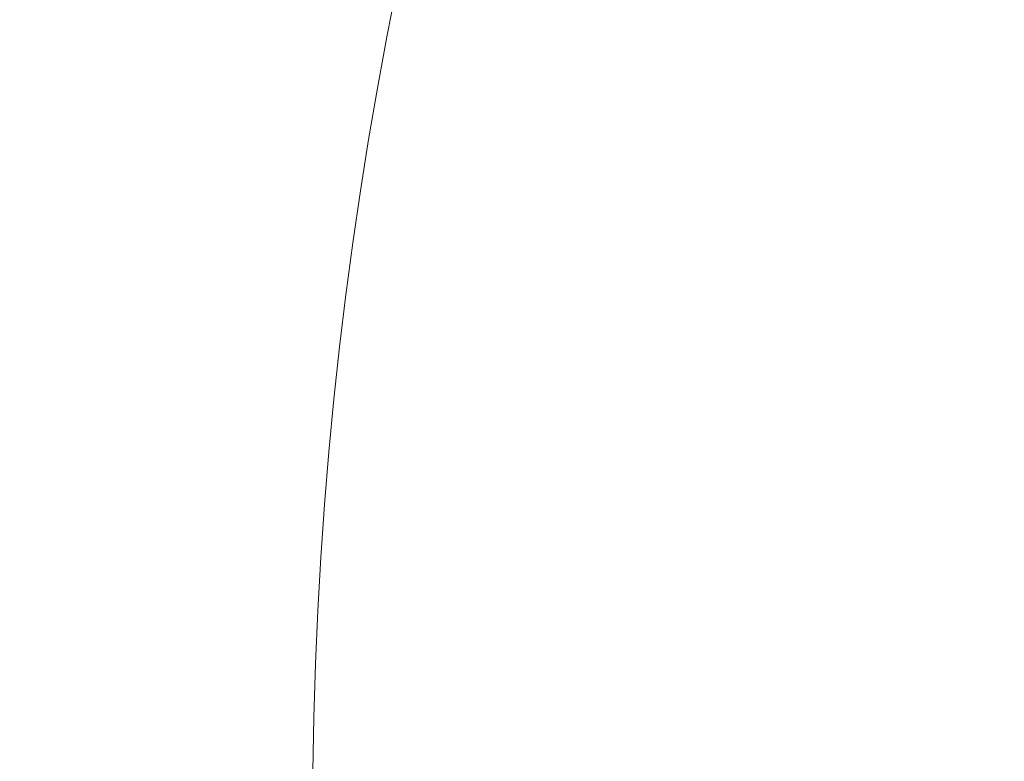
# Model space of a CAD drawing. Header units: metres. Extents: x 179483 to 180084, y 582739 to 582904.
# Tile 82 of 205: x 179766.097 to 179766.39, y 582817.149 to 582817.369. Entities that reach past the tile are written whole.
import ezdxf

# ---------------------------------------------------------------- set-up
doc = ezdxf.new("R2010")
doc.units = ezdxf.units.M
doc.layers.get('0').update_dxf_attribs({"linetype": 'CONTINUOUS', "lineweight": 9})
doc.layers.add('TA - VERDACHT_OBJECT', color=1, linetype='CONTINUOUS', lineweight=18)
doc.layers.add('TA - VRIJGEGEVEN TOT 4M-MV', color=3, linetype='CONTINUOUS', lineweight=18)
doc.styles.get("Standard").update_dxf_attribs({"font": 'arial.ttf'})

# ---------------------------------------------------------------- blocks, each defined once
blk = doc.blocks.new('Object')
at = {"lineweight": 20}
blk.add_circle((0, 0), 1.2358, dxfattribs=at)
at = {"color": 7}
blk.add_attdef('1', (-2.4803, 0.77411), '', height=1.2, dxfattribs=at)

msp = doc.modelspace()

# ---------------------------------------------------------------- hatches: boundary and pattern name
at = {"layer": 'TA - VRIJGEGEVEN TOT 4M-MV'}
h = msp.add_hatch(dxfattribs=at)
h.set_pattern_fill('ANSI31', color=256, scale=0.3, angle=90, style=0)
h.paths.add_polyline_path([(179736.90461, 582819.83279), (179732.64946, 582821.12549), (179729.81423, 582821.53386), (179723.25428, 582822.01522), (179721.5155, 582820.16668), (179722.11504, 582819.33318), (179723.64138, 582817.88511), (179731.02618, 582815.82705), (179733.22102, 582815.68073), (179739.04089, 582815.45463), (179745.88842, 582815.30894), (179750.25919, 582814.72617), (179757.65232, 582813.38196), (179757.66352, 582813.4305), (179760.34464, 582813.25411), (179760.58898, 582813.28344), (179762.69172, 582813.0997), (179765.03585, 582812.94548), (179770.7591, 582813.04249), (179770.71925, 582813.46749), (179770.45383, 582814.52917), (179770.11544, 582816.26726), (179766.78192, 582817.40768), (179764.45382, 582817.7957), (179761.6407, 582817.8927), (179759.70061, 582817.7957), (179758.36554, 582818.40911), (179751.00731, 582818.95987), (179748.55374, 582819.24266), (179745.829, 582818.08671), (179742.37254, 582819.95507), (179741.86764, 582820.01326)])

# ---------------------------------------------------------------- block references
at = {"layer": 'TA - VERDACHT_OBJECT', "linetype": 'ByBlock'}
msp.add_blockref('Object', (179767.42, 582817.13), dxfattribs=at)

doc.saveas('drawing.dxf')
